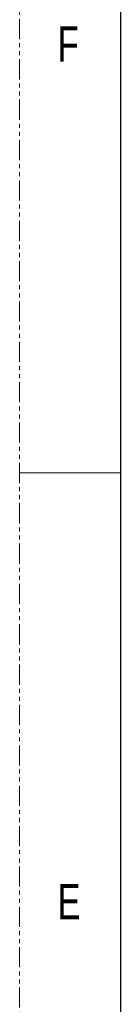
# Model space of a CAD drawing. Header units: millimetres. Extents: x -1086 to 4901, y 927 to 9917.
# Tile 45 of 86: x -1036 to -1005, y 8940 to 9250. Entities that reach past the tile are written whole.
import ezdxf

# ---------------------------------------------------------------- set-up
doc = ezdxf.new("R2010")
doc.units = ezdxf.units.MM
doc.linetypes.add('SLD-Phantom', pattern=[12.7, 6.35, -1.27, 1.27, -1.27, 1.27, -1.27])
doc.linetypes.add('SLD-Solid', pattern=[0])
doc.styles.add('SLDTEXTSTYLE1', font='GOTHIC.TTF', dxfattribs={"width": 0.7304})

msp = doc.modelspace()

# ---------------------------------------------------------------- linework, layer by layer
at = {"color": 7, "linetype": 'SLD-Phantom', "lineweight": 0}
msp.add_line((-1036.327, 7758.244), (-1036.327, 9917.244), dxfattribs=at)
at = {"color": 7, "linetype": 'SLD-Solid', "lineweight": 30}
msp.add_line((-1004.577, 9853.744), (-1004.577, 7821.744), dxfattribs=at)
at = {"color": 7, "linetype": 'SLD-Solid', "lineweight": 0}
msp.add_line((-1036.327, 9107.619), (-1004.577, 9107.619), dxfattribs=at)

# ---------------------------------------------------------------- texts
at = {"color": 7, "linetype": 'Continuous', "lineweight": 0, "char_height": 11.113, "attachment_point": 1, "style": 'SLDTEXTSTYLE1'}
for s, insert in [('F', (-1024.342, 9248.108)), ('E', (-1024.342, 8978.233))]:
    msp.add_mtext(s, dxfattribs=dict(at, insert=insert))

doc.saveas('drawing.dxf')
